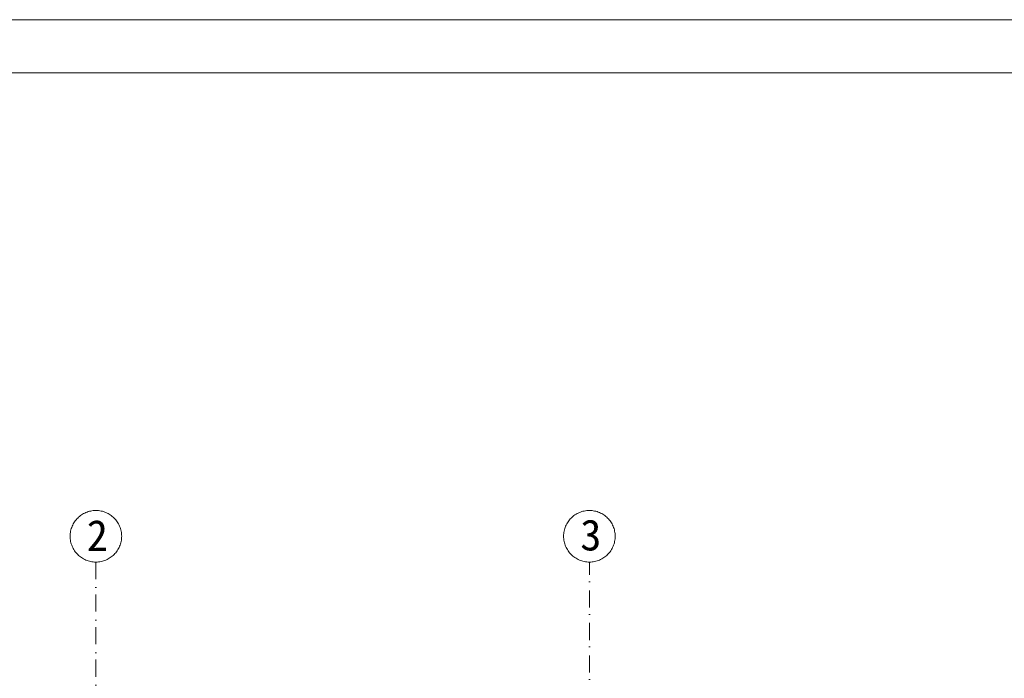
# Model space of a CAD drawing. Header units: millimetres. Extents: x -6343 to 9945, y -9929 to 237.
# Tile 42 of 43: x -4026 to -3008, y -444 to 237. Entities that reach past the tile are written whole.
import ezdxf

# ---------------------------------------------------------------- set-up
doc = ezdxf.new("R2010")
doc.units = ezdxf.units.MM
doc.linetypes.add('Kreski i kropki', pattern=[335.138881, 176.388884, -88.194442, 0, -70.555556])
doc.layers.add('_k_opis', color=7, linetype='Continuous', lineweight=13)
doc.layers.add('_k_osie', color=142, linetype='Kreski i kropki', lineweight=13)
doc.styles.add('GENERATED_STYLE_2', font='MS Gothic.ttf')

msp = doc.modelspace()

# ---------------------------------------------------------------- linework, layer by layer
at = {"layer": '_k_opis'}
for points in [[(-6057.81, 236.59), (-1857.81, 236.59), (-1857.81, -2733.41), (-6057.81, -2733.41)], [(-5867.81, 181.59), (-1912.81, 181.59), (-1912.81, -2678.41), (-5867.81, -2678.41)]]:
    msp.add_lwpolyline(points, close=True, dxfattribs=at)
at = {"layer": '_k_osie', "ltscale": 0.1}
for points in [[(-3946.83, -323.61), (-3946.83, -2017.65)], [(-3436.83, -2017.65), (-3436.83, -323.61)]]:
    msp.add_lwpolyline(points, dxfattribs=at)
at = {"layer": '_k_osie'}
for centre in [(-3946.83, -297.01), (-3436.83, -297.01)]:
    msp.add_circle(centre, 26.64, dxfattribs=at)

# ---------------------------------------------------------------- texts
at = {"layer": '_k_osie', "char_height": 32, "attachment_point": 8, "style": 'GENERATED_STYLE_2'}
for s, insert in [('2', (-3945.31, -312.2)), ('3', (-3435.31, -312.2))]:
    msp.add_mtext(s, dxfattribs=dict(at, insert=insert))

doc.saveas('drawing.dxf')
